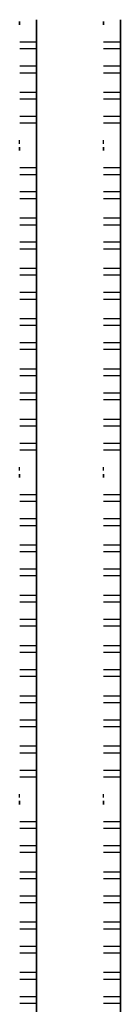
# Model space of a CAD drawing. Header units: millimetres. Extents: x 171 to 266814, y 44 to 350448.
# Tile 100 of 105: x 229722 to 230728, y 335910 to 345698. Entities that reach past the tile are written whole.
import ezdxf

# ---------------------------------------------------------------- set-up
doc = ezdxf.new("R2010")
doc.units = ezdxf.units.MM
doc.header["$LTSCALE"] = 100
doc.layers.add('Přípojnice', color=202, linetype='Continuous')

msp = doc.modelspace()

# ---------------------------------------------------------------- linework, layer by layer
at = {"layer": 'Přípojnice'}
for p, q in [((229721.849, 345681.054, 49.182), (229721.849, 345647.054, 49.182)), ((229890.849, 345681.054, 49.182), (229890.849, 345647.054, 49.182)), ((230558.849, 345681.054, 49.182), (230558.849, 345647.054, 49.182)), ((230727.849, 345681.054, 49.182), (230727.849, 345647.054, 49.182)), ((229722.849, 345478.054, 100.182), (229889.849, 345478.054, 100.182)), ((230559.849, 345478.054, 100.182), (230726.849, 345478.054, 100.182)), ((229722.849, 345410.054, 100.182), (229889.849, 345410.054, 100.182)), ((230559.849, 345410.054, 100.182), (230726.849, 345410.054, 100.182)), ((229722.849, 345239.054, 32.182), (229889.849, 345239.054, 32.182)), ((230559.849, 345239.054, 32.182), (230726.849, 345239.054, 32.182)), ((229722.849, 345171.054, 32.182), (229889.849, 345171.054, 32.182)), ((230559.849, 345171.054, 32.182), (230726.849, 345171.054, 32.182)), ((229722.849, 344978.054, 100.182), (229889.849, 344978.054, 100.182)), ((230559.849, 344978.054, 100.182), (230726.849, 344978.054, 100.182)), ((229722.849, 344910.054, 100.182), (229889.849, 344910.054, 100.182)), ((230559.849, 344910.054, 100.182), (230726.849, 344910.054, 100.182)), ((229722.849, 344739.054, 32.182), (229889.849, 344739.054, 32.182)), ((229722.849, 344671.054, 32.182), (229889.849, 344671.054, 32.182)), ((230559.849, 344739.054, 32.182), (230726.849, 344739.054, 32.182)), ((230559.849, 344671.054, 32.182), (230726.849, 344671.054, 32.182)), ((229721.849, 344465.054, 66.182), (229721.849, 344499.054, 66.182)), ((229890.849, 344465.054, 66.182), (229890.849, 344499.054, 66.182)), ((230558.849, 344465.054, 66.182), (230558.849, 344499.054, 66.182)), ((230727.849, 344465.054, 66.182), (230727.849, 344499.054, 66.182)), ((229721.849, 344431.054, 49.182), (229721.849, 344397.054, 49.182)), ((229890.849, 344431.054, 49.182), (229890.849, 344397.054, 49.182)), ((230558.849, 344431.054, 49.182), (230558.849, 344397.054, 49.182)), ((230727.849, 344431.054, 49.182), (230727.849, 344397.054, 49.182)), ((229722.849, 344228.054, 100.182), (229889.849, 344228.054, 100.182)), ((229722.849, 344160.054, 100.182), (229889.849, 344160.054, 100.182)), ((230559.849, 344228.054, 100.182), (230726.849, 344228.054, 100.182)), ((230559.849, 344160.054, 100.182), (230726.849, 344160.054, 100.182)), ((229722.849, 343989.054, 32.182), (229889.849, 343989.054, 32.182)), ((230559.849, 343989.054, 32.182), (230726.849, 343989.054, 32.182)), ((229722.849, 343921.054, 32.182), (229889.849, 343921.054, 32.182)), ((230559.849, 343921.054, 32.182), (230726.849, 343921.054, 32.182)), ((229722.849, 343728.054, 100.182), (229889.849, 343728.054, 100.182)), ((230559.849, 343728.054, 100.182), (230726.849, 343728.054, 100.182)), ((229722.849, 343660.054, 100.182), (229889.849, 343660.054, 100.182)), ((230559.849, 343660.054, 100.182), (230726.849, 343660.054, 100.182)), ((229722.849, 343489.054, 32.182), (229889.849, 343489.054, 32.182)), ((230559.849, 343489.054, 32.182), (230726.849, 343489.054, 32.182)), ((229722.849, 343421.054, 32.182), (229889.849, 343421.054, 32.182)), ((230559.849, 343421.054, 32.182), (230726.849, 343421.054, 32.182)), ((229722.849, 343228.054, 100.182), (229889.849, 343228.054, 100.182)), ((230559.849, 343228.054, 100.182), (230726.849, 343228.054, 100.182)), ((229722.849, 343160.054, 100.182), (229889.849, 343160.054, 100.182)), ((230559.849, 343160.054, 100.182), (230726.849, 343160.054, 100.182)), ((229722.849, 342989.054, 32.182), (229889.849, 342989.054, 32.182)), ((230559.849, 342989.054, 32.182), (230726.849, 342989.054, 32.182)), ((229722.849, 342921.054, 32.182), (229889.849, 342921.054, 32.182)), ((230559.849, 342921.054, 32.182), (230726.849, 342921.054, 32.182)), ((229722.849, 342728.054, 100.182), (229889.849, 342728.054, 100.182)), ((230559.849, 342728.054, 100.182), (230726.849, 342728.054, 100.182)), ((229722.849, 342660.054, 100.182), (229889.849, 342660.054, 100.182)), ((230559.849, 342660.054, 100.182), (230726.849, 342660.054, 100.182)), ((229722.849, 342489.054, 32.182), (229889.849, 342489.054, 32.182)), ((229722.849, 342421.054, 32.182), (229889.849, 342421.054, 32.182)), ((230559.849, 342489.054, 32.182), (230726.849, 342489.054, 32.182)), ((230559.849, 342421.054, 32.182), (230726.849, 342421.054, 32.182)), ((229722.849, 342228.054, 100.182), (229889.849, 342228.054, 100.182)), ((230559.849, 342228.054, 100.182), (230726.849, 342228.054, 100.182)), ((229722.849, 342160.054, 100.182), (229889.849, 342160.054, 100.182)), ((230559.849, 342160.054, 100.182), (230726.849, 342160.054, 100.182)), ((229722.849, 341989.054, 32.182), (229889.849, 341989.054, 32.182)), ((229722.849, 341921.054, 32.182), (229889.849, 341921.054, 32.182)), ((230559.849, 341989.054, 32.182), (230726.849, 341989.054, 32.182)), ((230559.849, 341921.054, 32.182), (230726.849, 341921.054, 32.182)), ((229722.849, 341728.054, 100.182), (229889.849, 341728.054, 100.182)), ((230559.849, 341728.054, 100.182), (230726.849, 341728.054, 100.182)), ((229722.849, 341660.054, 100.182), (229889.849, 341660.054, 100.182)), ((230559.849, 341660.054, 100.182), (230726.849, 341660.054, 100.182)), ((229722.849, 341489.054, 32.182), (229889.849, 341489.054, 32.182)), ((229722.849, 341421.054, 32.182), (229889.849, 341421.054, 32.182)), ((230559.849, 341489.054, 32.182), (230726.849, 341489.054, 32.182)), ((230559.849, 341421.054, 32.182), (230726.849, 341421.054, 32.182)), ((229721.849, 341215.054, 66.182), (229721.849, 341249.054, 66.182)), ((229890.849, 341215.054, 66.182), (229890.849, 341249.054, 66.182)), ((230558.849, 341215.054, 66.182), (230558.849, 341249.054, 66.182)), ((230727.849, 341215.054, 66.182), (230727.849, 341249.054, 66.182)), ((229721.849, 341181.054, 49.182), (229721.849, 341147.054, 49.182)), ((229890.849, 341181.054, 49.182), (229890.849, 341147.054, 49.182)), ((230558.849, 341181.054, 49.182), (230558.849, 341147.054, 49.182)), ((230727.849, 341181.054, 49.182), (230727.849, 341147.054, 49.182)), ((229722.849, 340978.054, 100.182), (229889.849, 340978.054, 100.182)), ((230559.849, 340978.054, 100.182), (230726.849, 340978.054, 100.182)), ((229722.849, 340910.054, 100.182), (229889.849, 340910.054, 100.182)), ((230559.849, 340910.054, 100.182), (230726.849, 340910.054, 100.182)), ((229722.849, 340739.054, 32.182), (229889.849, 340739.054, 32.182)), ((230559.849, 340739.054, 32.182), (230726.849, 340739.054, 32.182)), ((229722.849, 340671.054, 32.182), (229889.849, 340671.054, 32.182)), ((230559.849, 340671.054, 32.182), (230726.849, 340671.054, 32.182)), ((229722.849, 340478.054, 100.182), (229889.849, 340478.054, 100.182)), ((230559.849, 340478.054, 100.182), (230726.849, 340478.054, 100.182)), ((229722.849, 340410.054, 100.182), (229889.849, 340410.054, 100.182)), ((230559.849, 340410.054, 100.182), (230726.849, 340410.054, 100.182)), ((229722.849, 340239.054, 32.182), (229889.849, 340239.054, 32.182)), ((229722.849, 340171.054, 32.182), (229889.849, 340171.054, 32.182)), ((230559.849, 340239.054, 32.182), (230726.849, 340239.054, 32.182)), ((230559.849, 340171.054, 32.182), (230726.849, 340171.054, 32.182)), ((229722.849, 339978.054, 100.182), (229889.849, 339978.054, 100.182)), ((230559.849, 339978.054, 100.182), (230726.849, 339978.054, 100.182)), ((229722.849, 339910.054, 100.182), (229889.849, 339910.054, 100.182)), ((230559.849, 339910.054, 100.182), (230726.849, 339910.054, 100.182)), ((229722.849, 339739.054, 32.182), (229889.849, 339739.054, 32.182)), ((229722.849, 339671.054, 32.182), (229889.849, 339671.054, 32.182)), ((230559.849, 339739.054, 32.182), (230726.849, 339739.054, 32.182)), ((230559.849, 339671.054, 32.182), (230726.849, 339671.054, 32.182)), ((229722.849, 339478.054, 100.182), (229889.849, 339478.054, 100.182)), ((230559.849, 339478.054, 100.182), (230726.849, 339478.054, 100.182)), ((229722.849, 339410.054, 100.182), (229889.849, 339410.054, 100.182)), ((230559.849, 339410.054, 100.182), (230726.849, 339410.054, 100.182)), ((229722.849, 339239.054, 32.182), (229889.849, 339239.054, 32.182)), ((229722.849, 339171.054, 32.182), (229889.849, 339171.054, 32.182)), ((230559.849, 339239.054, 32.182), (230726.849, 339239.054, 32.182)), ((230559.849, 339171.054, 32.182), (230726.849, 339171.054, 32.182)), ((229722.849, 338978.054, 100.182), (229889.849, 338978.054, 100.182)), ((230559.849, 338978.054, 100.182), (230726.849, 338978.054, 100.182)), ((229722.849, 338910.054, 100.182), (229889.849, 338910.054, 100.182)), ((230559.849, 338910.054, 100.182), (230726.849, 338910.054, 100.182)), ((229722.849, 338739.054, 32.182), (229889.849, 338739.054, 32.182)), ((230559.849, 338739.054, 32.182), (230726.849, 338739.054, 32.182)), ((229722.849, 338671.054, 32.182), (229889.849, 338671.054, 32.182)), ((230559.849, 338671.054, 32.182), (230726.849, 338671.054, 32.182)), ((229722.849, 338478.054, 100.182), (229889.849, 338478.054, 100.182)), ((230559.849, 338478.054, 100.182), (230726.849, 338478.054, 100.182)), ((229722.849, 338410.054, 100.182), (229889.849, 338410.054, 100.182)), ((230559.849, 338410.054, 100.182), (230726.849, 338410.054, 100.182)), ((229722.849, 338239.054, 32.182), (229889.849, 338239.054, 32.182)), ((230559.849, 338239.054, 32.182), (230726.849, 338239.054, 32.182)), ((229722.849, 338171.054, 32.182), (229889.849, 338171.054, 32.182)), ((230559.849, 338171.054, 32.182), (230726.849, 338171.054, 32.182)), ((229721.849, 337965.054, 66.182), (229721.849, 337999.054, 66.182)), ((229890.849, 337965.054, 66.182), (229890.849, 337999.054, 66.182)), ((230558.849, 337965.054, 66.182), (230558.849, 337999.054, 66.182)), ((230727.849, 337965.054, 66.182), (230727.849, 337999.054, 66.182)), ((229721.849, 337931.054, 49.182), (229721.849, 337897.054, 49.182)), ((229890.849, 337931.054, 49.182), (229890.849, 337897.054, 49.182)), ((230558.849, 337931.054, 49.182), (230558.849, 337897.054, 49.182)), ((230727.849, 337931.054, 49.182), (230727.849, 337897.054, 49.182)), ((229722.849, 337728.054, 100.182), (229889.849, 337728.054, 100.182)), ((230559.849, 337728.054, 100.182), (230726.849, 337728.054, 100.182)), ((229722.849, 337660.054, 100.182), (229889.849, 337660.054, 100.182)), ((230559.849, 337660.054, 100.182), (230726.849, 337660.054, 100.182)), ((229722.849, 337489.054, 32.182), (229889.849, 337489.054, 32.182)), ((229722.849, 337421.054, 32.182), (229889.849, 337421.054, 32.182)), ((230559.849, 337489.054, 32.182), (230726.849, 337489.054, 32.182)), ((230559.849, 337421.054, 32.182), (230726.849, 337421.054, 32.182)), ((229722.849, 337228.054, 100.182), (229889.849, 337228.054, 100.182)), ((230559.849, 337228.054, 100.182), (230726.849, 337228.054, 100.182)), ((229722.849, 337160.054, 100.182), (229889.849, 337160.054, 100.182)), ((230559.849, 337160.054, 100.182), (230726.849, 337160.054, 100.182)), ((229722.849, 336989.054, 32.182), (229889.849, 336989.054, 32.182)), ((229722.849, 336921.054, 32.182), (229889.849, 336921.054, 32.182)), ((230559.849, 336989.054, 32.182), (230726.849, 336989.054, 32.182)), ((230559.849, 336921.054, 32.182), (230726.849, 336921.054, 32.182)), ((229722.849, 336728.054, 100.182), (229889.849, 336728.054, 100.182)), ((230559.849, 336728.054, 100.182), (230726.849, 336728.054, 100.182)), ((229722.849, 336660.054, 100.182), (229889.849, 336660.054, 100.182)), ((230559.849, 336660.054, 100.182), (230726.849, 336660.054, 100.182)), ((229722.849, 336489.054, 32.182), (229889.849, 336489.054, 32.182)), ((230559.849, 336489.054, 32.182), (230726.849, 336489.054, 32.182)), ((229722.849, 336421.054, 32.182), (229889.849, 336421.054, 32.182)), ((230559.849, 336421.054, 32.182), (230726.849, 336421.054, 32.182)), ((229722.849, 336228.054, 100.182), (229889.849, 336228.054, 100.182)), ((230559.849, 336228.054, 100.182), (230726.849, 336228.054, 100.182)), ((229722.849, 336160.054, 100.182), (229889.849, 336160.054, 100.182)), ((230559.849, 336160.054, 100.182), (230726.849, 336160.054, 100.182)), ((229722.849, 335989.054, 32.182), (229889.849, 335989.054, 32.182)), ((230559.849, 335989.054, 32.182), (230726.849, 335989.054, 32.182)), ((229722.849, 335921.054, 32.182), (229889.849, 335921.054, 32.182)), ((230559.849, 335921.054, 32.182), (230726.849, 335921.054, 32.182))]:
    msp.add_line(p, q, dxfattribs=at)
at = {"layer": 'Přípojnice', "extrusion": (-6.12323e-17, -6.12323e-17, -1)}
for p, q in [((229721.849, 345681.054, 66.182), (229721.849, 345647.054, 66.182)), ((229890.849, 345681.054, 66.182), (229890.849, 345647.054, 66.182)), ((230558.849, 345681.054, 66.182), (230558.849, 345647.054, 66.182)), ((230727.849, 345681.054, 66.182), (230727.849, 345647.054, 66.182))]:
    msp.add_line(p, q, dxfattribs=at)
at = {"layer": 'Přípojnice'}
for points in [[(229890.849, 344448.054, 32.182), (229890.849, 345698.054, 32.182), (229890.849, 345698.054, 100.182), (229890.849, 344448.054, 100.182)], [(229890.849, 345698.054, 32.182), (229890.849, 345681.554, 32.182), (229890.849, 345681.554, 100.182), (229890.849, 345698.054, 100.182)], [(230727.849, 344448.054, 32.182), (230727.849, 345698.054, 32.182), (230727.849, 345698.054, 100.182), (230727.849, 344448.054, 100.182)], [(230727.849, 345698.054, 32.182), (230727.849, 345681.554, 32.182), (230727.849, 345681.554, 100.182), (230727.849, 345698.054, 100.182)], [(229890.849, 341198.054, 32.182), (229890.849, 344448.054, 32.182), (229890.849, 344448.054, 100.182), (229890.849, 341198.054, 100.182)], [(230727.849, 341198.054, 32.182), (230727.849, 344448.054, 32.182), (230727.849, 344448.054, 100.182), (230727.849, 341198.054, 100.182)], [(229890.849, 337948.054, 32.182), (229890.849, 341198.054, 32.182), (229890.849, 341198.054, 100.182), (229890.849, 337948.054, 100.182)], [(230727.849, 337948.054, 32.182), (230727.849, 341198.054, 32.182), (230727.849, 341198.054, 100.182), (230727.849, 337948.054, 100.182)], [(229890.849, 334698.054, 32.182), (229890.849, 337948.054, 32.182), (229890.849, 337948.054, 100.182), (229890.849, 334698.054, 100.182)], [(230727.849, 334698.054, 32.182), (230727.849, 337948.054, 32.182), (230727.849, 337948.054, 100.182), (230727.849, 334698.054, 100.182)]]:
    msp.add_polyline3d(points, dxfattribs=at)
at = {"layer": 'Přípojnice', "extrusion": (1, 2.63299e-15, -6.12323e-17)}
for centre in [(345664.054, 66.182, 229721.849), (345664.054, 66.182, 229890.849), (345664.054, 66.182, 230558.849), (345664.054, 66.182, 230727.849)]:
    msp.add_circle(centre, 17, dxfattribs=at)
at = {"layer": 'Přípojnice', "extrusion": (1, 2.51053e-15, -6.12323e-17)}
for centre in [(344414.054, 66.182, 229721.849), (344414.054, 66.182, 229890.849), (344414.054, 66.182, 230558.849), (344414.054, 66.182, 230727.849)]:
    msp.add_circle(centre, 17, dxfattribs=at)
at = {"layer": 'Přípojnice', "extrusion": (1, 2.38806e-15, -6.12323e-17)}
for centre in [(341164.054, 66.182, 229721.849), (341164.054, 66.182, 229890.849), (341164.054, 66.182, 230558.849), (341164.054, 66.182, 230727.849)]:
    msp.add_circle(centre, 17, dxfattribs=at)
at = {"layer": 'Přípojnice', "extrusion": (1, 2.2656e-15, -6.12323e-17)}
for centre in [(337914.054, 66.182, 229721.849), (337914.054, 66.182, 229890.849), (337914.054, 66.182, 230558.849), (337914.054, 66.182, 230727.849)]:
    msp.add_circle(centre, 17, dxfattribs=at)

doc.saveas('drawing.dxf')
